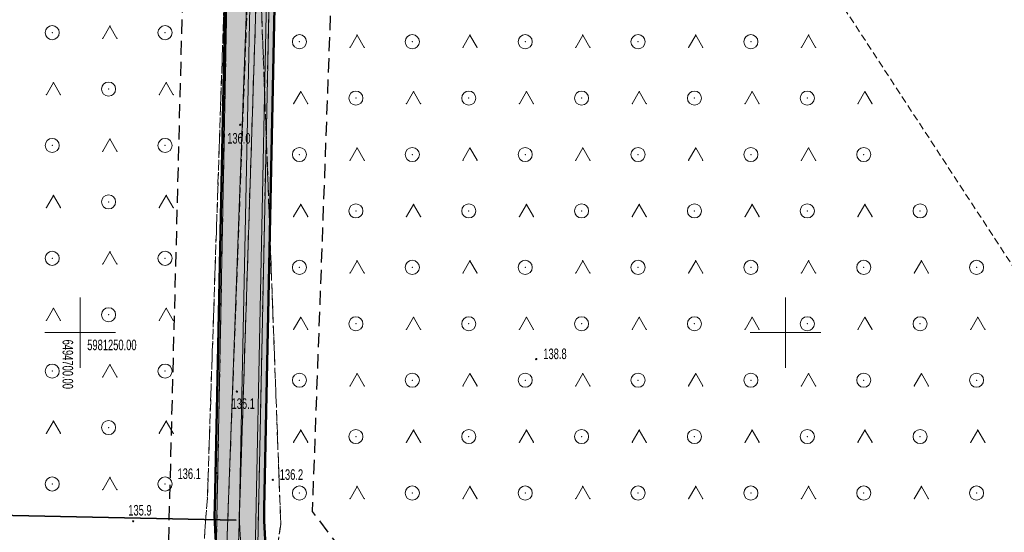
# Model space of a CAD drawing. Extents: x 6456700 to 6518119, y 5963420 to 5980059.
# Tile 118 of 256: x 6511964 to 6512034, y 5964785 to 5964821. Entities that reach past the tile are written whole.
import ezdxf
from ezdxf.enums import TextEntityAlignment as Align

# ---------------------------------------------------------------- set-up
doc = ezdxf.new("R2010")
doc.units = 0
doc.header["$MEASUREMENT"] = 0
for name, pattern in [('L_0_03', [1, 0.5, -0.5]), ('L_0_04', [1.5, 1, -0.5]), ('L_0_52', [1, 0.75, -0.25]), ('L_0_5A', [0.75, 0.5, -0.25])]:
    doc.linetypes.add(name, pattern=pattern)
doc.layers.get('0').update_dxf_attribs({"color": 2, "linetype": 'CONTINUOUS', "lineweight": 5})
for name, color, linetype, lineweight in [('18mm Kreska ciągła', 7, 'CONTINUOUS', 18), ('218_kontur_uzytku_gruntowego', 96, 'L_0_03', 18), ('219_dzialka_ewidencyjna', 7, 'CONTINUOUS', 18), ('35mm Ciągła', 7, 'CONTINUOUS', 35), ('50mm Kreska ciągła', 7, 'CONTINUOUS', 50), ('9mm Kreska ciągła', 252, 'CONTINUOUS', 9), ('jezdnia', 7, 'CONTINUOUS', 18), ('pikieta_naturalna', 7, 'CONTINUOUS', 18), ('pikieta_naturalna_Atr2', 7, 'CONTINUOUS', 18), ('przewod_kanalizacyjny', 7, 'CONTINUOUS', 18), ('przewod_kanalizacyjny___ob__projektowany', 7, 'CONTINUOUS', 18), ('przewod_wodociagowy', 7, 'CONTINUOUS', 18), ('przewod_wodociagowy___ob__projektowany', 7, 'CONTINUOUS', 18), ('siatka_krzyrzy', 7, 'CONTINUOUS', 18), ('teren_zalesiony', 7, 'CONTINUOUS', 18), ('Zakres', 7, 'CONTINUOUS', 18)]:
    doc.layers.add(name, color=color, linetype=linetype, lineweight=lineweight)
doc.styles.get("Standard").update_dxf_attribs({"font": 'txt', "width": 0.75})

# ---------------------------------------------------------------- blocks, each defined once
blk = doc.blocks.new('mdcp_nowa')
at = {"layer": 'pikieta_naturalna', "linetype": 'Continuous', "lineweight": 18, "true_color": 0x000000}
for points in [[(6494711.35, 5981264.695, 1), (6494711.35, 5981264.785, 1)], [(6494732.33, 5981248.075, 1), (6494732.33, 5981248.165, 1)], [(6494711.11, 5981245.775, 1), (6494711.11, 5981245.865, 1)], [(6494709.65, 5981239.995, 1), (6494709.65, 5981240.085, 1)], [(6494713.65, 5981239.515, 1), (6494713.65, 5981239.605, 1)], [(6494703.76, 5981236.575, 1), (6494703.76, 5981236.665, 1)]]:
    blk.add_hatch(color=18, dxfattribs=at).paths.add_polyline_path(points)
at = {"layer": '218_kontur_uzytku_gruntowego', "lineweight": 18, "flags": 128}
for points in [[(6494709.46, 5981224.59), (6494710.85, 5981296.74)], [(6494712.38, 5981224.7), (6494713.86, 5981296.49)]]:
    blk.add_lwpolyline(points, dxfattribs=at)
at = {"layer": '219_dzialka_ewidencyjna', "color": 3, "linetype": 'Continuous', "lineweight": 18, "flags": 128}
for points in [[(6494709.46, 5981224.59), (6494710.85, 5981296.74)], [(6494712.38, 5981224.7), (6494713.86, 5981296.49)]]:
    blk.add_lwpolyline(points, dxfattribs=at)
at = {"layer": 'jezdnia', "color": 7, "linetype": 'L_0_52', "lineweight": 18, "flags": 128}
blk.add_lwpolyline([(6494689.93, 5981416.78), (6494706.92, 5981400.82), (6494709.41, 5981359.01), (6494712.54, 5981333.42), (6494712.98, 5981303.17), (6494713.31, 5981300.28), (6494713.85, 5981296.4), (6494712.82, 5981273.82), (6494714.22, 5981236.42), (6494712.46, 5981224.52), (6494707.96, 5981224.18), (6494709.02, 5981238.31), (6494710.21, 5981273.66), (6494710.7, 5981303.42), (6494710.11, 5981332.99), (6494707.44, 5981358.78), (6494704.94, 5981398.86), (6494688.46, 5981414.69)], close=True, dxfattribs=at)
at = {"layer": 'jezdnia'}
for p in [(6494709.02, 5981238.31), (6494714.22, 5981236.42)]:
    blk.add_point(p, dxfattribs=at)
at = {"layer": 'pikieta_naturalna', "color": 7, "linetype": 'Continuous', "lineweight": 18}
for centre in [(6494711.35, 5981264.74), (6494732.33, 5981248.12), (6494711.11, 5981245.82), (6494709.65, 5981240.04), (6494713.65, 5981239.56), (6494703.76, 5981236.62)]:
    blk.add_circle(centre, 0.045, dxfattribs=at)
at = {"layer": 'pikieta_naturalna'}
for p in [(6494711.35, 5981264.74), (6494732.33, 5981248.12), (6494711.11, 5981245.82), (6494709.65, 5981240.04), (6494713.65, 5981239.56), (6494703.76, 5981236.62)]:
    blk.add_point(p, dxfattribs=at)
at = {"layer": 'przewod_kanalizacyjny', "color": 34, "linetype": 'Continuous', "lineweight": 18, "flags": 128}
blk.add_lwpolyline([(6494710.02, 5981224.59), (6494712.73, 5981299.13), (6494714.74, 5981309.22), (6494725.45, 5981361.32), (6494736.71, 5981416.58), (6494748.57, 5981474.51), (6494759.64, 5981528.56), (6494769.33, 5981575.9), (6494780.23, 5981628.88), (6494789.56, 5981673.48), (6494801.12, 5981726.88), (6494812.93, 5981781.06), (6494824.61, 5981835.02), (6494837.01, 5981892.75), (6494849.07, 5981948.89), (6494861.07, 5982003.73), (6494867.35, 5982032.39), (6494874.85, 5982069.31)], dxfattribs=at)
at = {"layer": 'przewod_kanalizacyjny___ob__projektowany', "color": 34, "linetype": 'L_0_52', "lineweight": 18, "flags": 128}
blk.add_lwpolyline([(6494710.01, 5981224.57), (6494712.82, 5981299.34)], dxfattribs=at)
at = {"layer": 'przewod_wodociagowy', "color": 5, "linetype": 'Continuous', "lineweight": 18, "flags": 128}
blk.add_lwpolyline([(6494892.06, 5982140.59), (6494877.83, 5982080.71), (6494875.47, 5982069.24), (6494867.82, 5982032.34), (6494861.63, 5982003.58), (6494849.58, 5981948.68), (6494837.65, 5981892.5), (6494825.12, 5981834.8), (6494813.48, 5981780.79), (6494801.71, 5981726.67), (6494790.16, 5981673.27), (6494780.64, 5981628.68), (6494769.72, 5981575.76), (6494760.13, 5981528.44), (6494749.03, 5981474.44), (6494737.27, 5981416.53), (6494726.02, 5981361.28), (6494715.35, 5981309.09), (6494713.3, 5981298.99), (6494710.89, 5981224.49)], dxfattribs=at)
at = {"layer": 'przewod_wodociagowy___ob__projektowany', "color": 5, "linetype": 'L_0_52', "lineweight": 18, "flags": 128}
blk.add_lwpolyline([(6494713.3, 5981299.25), (6494710.88, 5981224.44)], dxfattribs=at)
at = {"layer": 'siatka_krzyrzy', "linetype": 'Continuous', "lineweight": 18, "flags": 128}
for points in [[(6494700, 5981247.5), (6494700, 5981252.5)], [(6494750, 5981247.5), (6494750, 5981252.5)], [(6494697.5, 5981250), (6494702.5, 5981250)], [(6494747.5, 5981250), (6494752.5, 5981250)]]:
    blk.add_lwpolyline(points, dxfattribs=at)
at = {"layer": 'teren_zalesiony', "color": 7, "linetype": 'L_0_5A', "lineweight": 18, "flags": 128}
for points in [[(6494698.67, 5981224.19), (6494696.16, 5981225.8), (6494692.81, 5981249.42), (6494692.53, 5981259.85), (6494691.16, 5981277.24), (6494686.93, 5981297.02), (6494689.27, 5981334.06), (6494688.46, 5981414.69), (6494704.94, 5981398.86), (6494707.44, 5981358.78), (6494710.11, 5981332.99), (6494710.7, 5981303.42), (6494710.21, 5981273.66), (6494709.02, 5981238.31), (6494707.96, 5981224.18)], [(6494872.19, 5981095.54), (6494855.83, 5981097.47), (6494845.33, 5981106.88), (6494836.82, 5981120.26), (6494828.12, 5981129.71), (6494819.54, 5981132.65), (6494802.27, 5981146.79), (6494790.45, 5981160.62), (6494777.93, 5981169.52), (6494764.89, 5981183.26), (6494749.38, 5981196.24), (6494734.96, 5981210.75), (6494728.54, 5981216.75), (6494735.43, 5981221.53), (6494735.01, 5981224.69), (6494722.19, 5981222.39), (6494712.46, 5981224.52), (6494714.22, 5981236.42), (6494712.82, 5981273.82), (6494713.85, 5981296.4), (6494713.31, 5981300.28), (6494735.77, 5981301.14), (6494811.66, 5981185.02), (6494865.53, 5981120.26)]]:
    blk.add_lwpolyline(points, close=True, dxfattribs=at)
at = {"layer": 'teren_zalesiony', "color": 7, "linetype": 'Continuous', "lineweight": 18, "flags": 128}
for points in [[(6494701.603, 5981270.863), (6494702.103, 5981271.729)], [(6494702.103, 5981271.729), (6494702.603, 5981270.863)], [(6494719.133, 5981270.223), (6494719.633, 5981271.089)], [(6494719.633, 5981271.089), (6494720.133, 5981270.223)], [(6494727.133, 5981270.223), (6494727.633, 5981271.089)], [(6494727.633, 5981271.089), (6494728.133, 5981270.223)], [(6494735.133, 5981270.223), (6494735.633, 5981271.089)], [(6494735.633, 5981271.089), (6494736.133, 5981270.223)], [(6494743.133, 5981270.223), (6494743.633, 5981271.089)], [(6494743.633, 5981271.089), (6494744.133, 5981270.223)], [(6494751.133, 5981270.223), (6494751.633, 5981271.089)], [(6494751.633, 5981271.089), (6494752.133, 5981270.223)], [(6494697.603, 5981266.863), (6494698.103, 5981267.729)], [(6494698.103, 5981267.729), (6494698.603, 5981266.863)], [(6494705.603, 5981266.863), (6494706.103, 5981267.729)], [(6494706.103, 5981267.729), (6494706.603, 5981266.863)], [(6494715.133, 5981266.223), (6494715.633, 5981267.089)], [(6494715.633, 5981267.089), (6494716.133, 5981266.223)], [(6494723.133, 5981266.223), (6494723.633, 5981267.089)], [(6494723.633, 5981267.089), (6494724.133, 5981266.223)], [(6494731.133, 5981266.223), (6494731.633, 5981267.089)], [(6494731.633, 5981267.089), (6494732.133, 5981266.223)], [(6494739.133, 5981266.223), (6494739.633, 5981267.089)], [(6494739.633, 5981267.089), (6494740.133, 5981266.223)], [(6494747.133, 5981266.223), (6494747.633, 5981267.089)], [(6494747.633, 5981267.089), (6494748.133, 5981266.223)], [(6494755.133, 5981266.223), (6494755.633, 5981267.089)], [(6494755.633, 5981267.089), (6494756.133, 5981266.223)], [(6494701.603, 5981262.863), (6494702.103, 5981263.729)], [(6494702.103, 5981263.729), (6494702.603, 5981262.863)], [(6494719.133, 5981262.223), (6494719.633, 5981263.089)], [(6494719.633, 5981263.089), (6494720.133, 5981262.223)], [(6494727.133, 5981262.223), (6494727.633, 5981263.089)], [(6494727.633, 5981263.089), (6494728.133, 5981262.223)], [(6494735.133, 5981262.223), (6494735.633, 5981263.089)], [(6494735.633, 5981263.089), (6494736.133, 5981262.223)], [(6494743.133, 5981262.223), (6494743.633, 5981263.089)], [(6494743.633, 5981263.089), (6494744.133, 5981262.223)], [(6494751.133, 5981262.223), (6494751.633, 5981263.089)], [(6494751.633, 5981263.089), (6494752.133, 5981262.223)], [(6494697.603, 5981258.863), (6494698.103, 5981259.729)], [(6494698.103, 5981259.729), (6494698.603, 5981258.863)], [(6494705.603, 5981258.863), (6494706.103, 5981259.729)], [(6494706.103, 5981259.729), (6494706.603, 5981258.863)], [(6494715.133, 5981258.223), (6494715.633, 5981259.089)], [(6494715.633, 5981259.089), (6494716.133, 5981258.223)], [(6494723.133, 5981258.223), (6494723.633, 5981259.089)], [(6494723.633, 5981259.089), (6494724.133, 5981258.223)], [(6494731.133, 5981258.223), (6494731.633, 5981259.089)], [(6494731.633, 5981259.089), (6494732.133, 5981258.223)], [(6494739.133, 5981258.223), (6494739.633, 5981259.089)], [(6494739.633, 5981259.089), (6494740.133, 5981258.223)], [(6494747.133, 5981258.223), (6494747.633, 5981259.089)], [(6494747.633, 5981259.089), (6494748.133, 5981258.223)], [(6494755.133, 5981258.223), (6494755.633, 5981259.089)], [(6494755.633, 5981259.089), (6494756.133, 5981258.223)], [(6494701.603, 5981254.863), (6494702.103, 5981255.729)], [(6494702.103, 5981255.729), (6494702.603, 5981254.863)], [(6494719.133, 5981254.223), (6494719.633, 5981255.089)], [(6494719.633, 5981255.089), (6494720.133, 5981254.223)], [(6494727.133, 5981254.223), (6494727.633, 5981255.089)], [(6494727.633, 5981255.089), (6494728.133, 5981254.223)], [(6494735.133, 5981254.223), (6494735.633, 5981255.089)], [(6494735.633, 5981255.089), (6494736.133, 5981254.223)], [(6494743.133, 5981254.223), (6494743.633, 5981255.089)], [(6494743.633, 5981255.089), (6494744.133, 5981254.223)], [(6494751.133, 5981254.223), (6494751.633, 5981255.089)], [(6494751.633, 5981255.089), (6494752.133, 5981254.223)], [(6494759.133, 5981254.223), (6494759.633, 5981255.089)], [(6494759.633, 5981255.089), (6494760.133, 5981254.223)], [(6494697.603, 5981250.863), (6494698.103, 5981251.729)], [(6494698.103, 5981251.729), (6494698.603, 5981250.863)], [(6494705.603, 5981250.863), (6494706.103, 5981251.729)], [(6494706.103, 5981251.729), (6494706.603, 5981250.863)], [(6494715.133, 5981250.223), (6494715.633, 5981251.089)], [(6494715.633, 5981251.089), (6494716.133, 5981250.223)], [(6494723.133, 5981250.223), (6494723.633, 5981251.089)], [(6494723.633, 5981251.089), (6494724.133, 5981250.223)], [(6494731.133, 5981250.223), (6494731.633, 5981251.089)], [(6494731.633, 5981251.089), (6494732.133, 5981250.223)], [(6494739.133, 5981250.223), (6494739.633, 5981251.089)], [(6494739.633, 5981251.089), (6494740.133, 5981250.223)], [(6494747.133, 5981250.223), (6494747.633, 5981251.089)], [(6494747.633, 5981251.089), (6494748.133, 5981250.223)], [(6494755.133, 5981250.223), (6494755.633, 5981251.089)], [(6494755.633, 5981251.089), (6494756.133, 5981250.223)], [(6494763.133, 5981250.223), (6494763.633, 5981251.089)], [(6494763.633, 5981251.089), (6494764.133, 5981250.223)], [(6494701.603, 5981246.863), (6494702.103, 5981247.729)], [(6494702.103, 5981247.729), (6494702.603, 5981246.863)], [(6494719.133, 5981246.223), (6494719.633, 5981247.089)], [(6494719.633, 5981247.089), (6494720.133, 5981246.223)], [(6494727.133, 5981246.223), (6494727.633, 5981247.089)], [(6494727.633, 5981247.089), (6494728.133, 5981246.223)], [(6494735.133, 5981246.223), (6494735.633, 5981247.089)], [(6494735.633, 5981247.089), (6494736.133, 5981246.223)], [(6494743.133, 5981246.223), (6494743.633, 5981247.089)], [(6494743.633, 5981247.089), (6494744.133, 5981246.223)], [(6494751.133, 5981246.223), (6494751.633, 5981247.089)], [(6494751.633, 5981247.089), (6494752.133, 5981246.223)], [(6494759.133, 5981246.223), (6494759.633, 5981247.089)], [(6494759.633, 5981247.089), (6494760.133, 5981246.223)], [(6494697.603, 5981242.863), (6494698.103, 5981243.729)], [(6494698.103, 5981243.729), (6494698.603, 5981242.863)], [(6494705.603, 5981242.863), (6494706.103, 5981243.729)], [(6494706.103, 5981243.729), (6494706.603, 5981242.863)], [(6494715.133, 5981242.223), (6494715.633, 5981243.089)], [(6494715.633, 5981243.089), (6494716.133, 5981242.223)], [(6494723.133, 5981242.223), (6494723.633, 5981243.089)], [(6494723.633, 5981243.089), (6494724.133, 5981242.223)], [(6494731.133, 5981242.223), (6494731.633, 5981243.089)], [(6494731.633, 5981243.089), (6494732.133, 5981242.223)], [(6494739.133, 5981242.223), (6494739.633, 5981243.089)], [(6494739.633, 5981243.089), (6494740.133, 5981242.223)], [(6494747.133, 5981242.223), (6494747.633, 5981243.089)], [(6494747.633, 5981243.089), (6494748.133, 5981242.223)], [(6494755.133, 5981242.223), (6494755.633, 5981243.089)], [(6494755.633, 5981243.089), (6494756.133, 5981242.223)], [(6494763.133, 5981242.223), (6494763.633, 5981243.089)], [(6494763.633, 5981243.089), (6494764.133, 5981242.223)], [(6494701.603, 5981238.863), (6494702.103, 5981239.729)], [(6494702.103, 5981239.729), (6494702.603, 5981238.863)], [(6494719.133, 5981238.223), (6494719.633, 5981239.089)], [(6494719.633, 5981239.089), (6494720.133, 5981238.223)], [(6494727.133, 5981238.223), (6494727.633, 5981239.089)], [(6494727.633, 5981239.089), (6494728.133, 5981238.223)], [(6494735.133, 5981238.223), (6494735.633, 5981239.089)], [(6494735.633, 5981239.089), (6494736.133, 5981238.223)], [(6494743.133, 5981238.223), (6494743.633, 5981239.089)], [(6494743.633, 5981239.089), (6494744.133, 5981238.223)], [(6494751.133, 5981238.223), (6494751.633, 5981239.089)], [(6494751.633, 5981239.089), (6494752.133, 5981238.223)], [(6494759.133, 5981238.223), (6494759.633, 5981239.089)], [(6494759.633, 5981239.089), (6494760.133, 5981238.223)]]:
    blk.add_lwpolyline(points, dxfattribs=at)
at = {"layer": 'teren_zalesiony', "color": 7, "linetype": 'Continuous', "lineweight": 18}
for centre in [(6494698.016, 5981271.266), (6494706.016, 5981271.266), (6494715.546, 5981270.626), (6494723.546, 5981270.626), (6494731.546, 5981270.626), (6494739.546, 5981270.626), (6494747.546, 5981270.626), (6494702.016, 5981267.266), (6494719.546, 5981266.626), (6494727.546, 5981266.626), (6494735.546, 5981266.626), (6494743.546, 5981266.626), (6494751.546, 5981266.626), (6494698.016, 5981263.266), (6494706.016, 5981263.266), (6494715.546, 5981262.626), (6494723.546, 5981262.626), (6494731.546, 5981262.626), (6494739.546, 5981262.626), (6494747.546, 5981262.626), (6494755.546, 5981262.626), (6494702.016, 5981259.266), (6494719.546, 5981258.626), (6494727.546, 5981258.626), (6494735.546, 5981258.626), (6494743.546, 5981258.626), (6494751.546, 5981258.626), (6494759.546, 5981258.626), (6494698.016, 5981255.266), (6494706.016, 5981255.266), (6494715.546, 5981254.626), (6494723.546, 5981254.626), (6494731.546, 5981254.626), (6494739.546, 5981254.626), (6494747.546, 5981254.626), (6494755.546, 5981254.626), (6494763.546, 5981254.626), (6494702.016, 5981251.266), (6494719.546, 5981250.626), (6494727.546, 5981250.626), (6494735.546, 5981250.626), (6494743.546, 5981250.626), (6494751.546, 5981250.626), (6494759.546, 5981250.626), (6494698.016, 5981247.266), (6494706.016, 5981247.266), (6494715.546, 5981246.626), (6494723.546, 5981246.626), (6494731.546, 5981246.626), (6494739.546, 5981246.626), (6494747.546, 5981246.626), (6494755.546, 5981246.626), (6494763.546, 5981246.626), (6494702.016, 5981243.266), (6494719.546, 5981242.626), (6494727.546, 5981242.626), (6494735.546, 5981242.626), (6494743.546, 5981242.626), (6494751.546, 5981242.626), (6494759.546, 5981242.626), (6494698.016, 5981239.266), (6494706.016, 5981239.266), (6494715.546, 5981238.626), (6494723.546, 5981238.626), (6494731.546, 5981238.626), (6494739.546, 5981238.626), (6494747.546, 5981238.626), (6494755.546, 5981238.626), (6494763.546, 5981238.626)]:
    blk.add_circle(centre, 0.5, dxfattribs=at)
at = {"layer": 'teren_zalesiony'}
for p in [(6494702.103, 5981271.729), (6494702.103, 5981271.729), (6494698.016, 5981271.266), (6494706.016, 5981271.266), (6494719.633, 5981271.089), (6494719.633, 5981271.089), (6494727.633, 5981271.089), (6494727.633, 5981271.089), (6494735.633, 5981271.089), (6494735.633, 5981271.089), (6494743.633, 5981271.089), (6494743.633, 5981271.089), (6494751.633, 5981271.089), (6494751.633, 5981271.089), (6494701.603, 5981270.863), (6494702.603, 5981270.863), (6494715.546, 5981270.626), (6494723.546, 5981270.626), (6494731.546, 5981270.626), (6494739.546, 5981270.626), (6494747.546, 5981270.626), (6494719.133, 5981270.223), (6494720.133, 5981270.223), (6494727.133, 5981270.223), (6494728.133, 5981270.223), (6494735.133, 5981270.223), (6494736.133, 5981270.223), (6494743.133, 5981270.223), (6494744.133, 5981270.223), (6494751.133, 5981270.223), (6494752.133, 5981270.223), (6494698.103, 5981267.729), (6494698.103, 5981267.729), (6494706.103, 5981267.729), (6494706.103, 5981267.729), (6494697.603, 5981266.863), (6494698.603, 5981266.863), (6494702.016, 5981267.266), (6494705.603, 5981266.863), (6494706.603, 5981266.863), (6494715.633, 5981267.089), (6494715.633, 5981267.089), (6494723.633, 5981267.089), (6494723.633, 5981267.089), (6494731.633, 5981267.089), (6494731.633, 5981267.089), (6494739.633, 5981267.089), (6494739.633, 5981267.089), (6494747.633, 5981267.089), (6494747.633, 5981267.089), (6494755.633, 5981267.089), (6494755.633, 5981267.089), (6494715.133, 5981266.223), (6494716.133, 5981266.223), (6494719.546, 5981266.626), (6494723.133, 5981266.223), (6494724.133, 5981266.223), (6494727.546, 5981266.626), (6494731.133, 5981266.223), (6494732.133, 5981266.223), (6494735.546, 5981266.626), (6494739.133, 5981266.223), (6494740.133, 5981266.223), (6494743.546, 5981266.626), (6494747.133, 5981266.223), (6494748.133, 5981266.223), (6494751.546, 5981266.626), (6494755.133, 5981266.223), (6494756.133, 5981266.223), (6494702.103, 5981263.729), (6494702.103, 5981263.729), (6494698.016, 5981263.266), (6494701.603, 5981262.863), (6494702.603, 5981262.863), (6494706.016, 5981263.266), (6494715.546, 5981262.626), (6494719.633, 5981263.089), (6494719.633, 5981263.089), (6494723.546, 5981262.626), (6494727.633, 5981263.089), (6494727.633, 5981263.089), (6494731.546, 5981262.626), (6494735.633, 5981263.089), (6494735.633, 5981263.089), (6494739.546, 5981262.626), (6494743.633, 5981263.089), (6494743.633, 5981263.089), (6494747.546, 5981262.626), (6494751.633, 5981263.089), (6494751.633, 5981263.089), (6494755.546, 5981262.626), (6494719.133, 5981262.223), (6494720.133, 5981262.223), (6494727.133, 5981262.223), (6494728.133, 5981262.223), (6494735.133, 5981262.223), (6494736.133, 5981262.223), (6494743.133, 5981262.223), (6494744.133, 5981262.223), (6494751.133, 5981262.223), (6494752.133, 5981262.223), (6494698.103, 5981259.729), (6494698.103, 5981259.729), (6494702.016, 5981259.266), (6494706.103, 5981259.729), (6494706.103, 5981259.729), (6494697.603, 5981258.863), (6494698.603, 5981258.863), (6494705.603, 5981258.863), (6494706.603, 5981258.863), (6494715.633, 5981259.089), (6494715.633, 5981259.089), (6494719.546, 5981258.626), (6494723.633, 5981259.089), (6494723.633, 5981259.089), (6494727.546, 5981258.626), (6494731.633, 5981259.089), (6494731.633, 5981259.089), (6494735.546, 5981258.626), (6494739.633, 5981259.089), (6494739.633, 5981259.089), (6494743.546, 5981258.626), (6494747.633, 5981259.089), (6494747.633, 5981259.089), (6494751.546, 5981258.626), (6494755.633, 5981259.089), (6494755.633, 5981259.089), (6494759.546, 5981258.626), (6494715.133, 5981258.223), (6494716.133, 5981258.223), (6494723.133, 5981258.223), (6494724.133, 5981258.223), (6494731.133, 5981258.223), (6494732.133, 5981258.223), (6494739.133, 5981258.223), (6494740.133, 5981258.223), (6494747.133, 5981258.223), (6494748.133, 5981258.223), (6494755.133, 5981258.223), (6494756.133, 5981258.223), (6494702.103, 5981255.729), (6494702.103, 5981255.729), (6494698.016, 5981255.266), (6494706.016, 5981255.266), (6494719.633, 5981255.089), (6494719.633, 5981255.089), (6494727.633, 5981255.089), (6494727.633, 5981255.089), (6494735.633, 5981255.089), (6494735.633, 5981255.089), (6494743.633, 5981255.089), (6494743.633, 5981255.089), (6494751.633, 5981255.089), (6494751.633, 5981255.089), (6494759.633, 5981255.089), (6494759.633, 5981255.089), (6494701.603, 5981254.863), (6494702.603, 5981254.863), (6494715.546, 5981254.626), (6494719.133, 5981254.223), (6494720.133, 5981254.223), (6494723.546, 5981254.626), (6494727.133, 5981254.223), (6494728.133, 5981254.223), (6494731.546, 5981254.626), (6494735.133, 5981254.223), (6494736.133, 5981254.223), (6494739.546, 5981254.626), (6494743.133, 5981254.223), (6494744.133, 5981254.223), (6494747.546, 5981254.626), (6494751.133, 5981254.223), (6494752.133, 5981254.223), (6494755.546, 5981254.626), (6494759.133, 5981254.223), (6494760.133, 5981254.223), (6494763.546, 5981254.626), (6494698.103, 5981251.729), (6494698.103, 5981251.729), (6494706.103, 5981251.729), (6494706.103, 5981251.729), (6494697.603, 5981250.863), (6494698.603, 5981250.863), (6494702.016, 5981251.266), (6494705.603, 5981250.863), (6494706.603, 5981250.863), (6494715.633, 5981251.089), (6494715.633, 5981251.089), (6494723.633, 5981251.089), (6494723.633, 5981251.089), (6494731.633, 5981251.089), (6494731.633, 5981251.089), (6494739.633, 5981251.089), (6494739.633, 5981251.089), (6494747.633, 5981251.089), (6494747.633, 5981251.089), (6494755.633, 5981251.089), (6494755.633, 5981251.089), (6494763.633, 5981251.089), (6494763.633, 5981251.089), (6494715.133, 5981250.223), (6494716.133, 5981250.223), (6494719.546, 5981250.626), (6494723.133, 5981250.223), (6494724.133, 5981250.223), (6494727.546, 5981250.626), (6494731.133, 5981250.223), (6494732.133, 5981250.223), (6494735.546, 5981250.626), (6494739.133, 5981250.223), (6494740.133, 5981250.223), (6494743.546, 5981250.626), (6494747.133, 5981250.223), (6494748.133, 5981250.223), (6494751.546, 5981250.626), (6494755.133, 5981250.223), (6494756.133, 5981250.223), (6494759.546, 5981250.626), (6494763.133, 5981250.223), (6494764.133, 5981250.223), (6494698.016, 5981247.266), (6494702.103, 5981247.729), (6494702.103, 5981247.729), (6494706.016, 5981247.266), (6494701.603, 5981246.863), (6494702.603, 5981246.863), (6494715.546, 5981246.626), (6494719.633, 5981247.089), (6494719.633, 5981247.089), (6494723.546, 5981246.626), (6494727.633, 5981247.089), (6494727.633, 5981247.089), (6494731.546, 5981246.626), (6494735.633, 5981247.089), (6494735.633, 5981247.089), (6494739.546, 5981246.626), (6494743.633, 5981247.089), (6494743.633, 5981247.089), (6494747.546, 5981246.626), (6494751.633, 5981247.089), (6494751.633, 5981247.089), (6494755.546, 5981246.626), (6494759.633, 5981247.089), (6494759.633, 5981247.089), (6494763.546, 5981246.626), (6494719.133, 5981246.223), (6494720.133, 5981246.223), (6494727.133, 5981246.223), (6494728.133, 5981246.223), (6494735.133, 5981246.223), (6494736.133, 5981246.223), (6494743.133, 5981246.223), (6494744.133, 5981246.223), (6494751.133, 5981246.223), (6494752.133, 5981246.223), (6494759.133, 5981246.223), (6494760.133, 5981246.223), (6494698.103, 5981243.729), (6494698.103, 5981243.729), (6494702.016, 5981243.266), (6494706.103, 5981243.729), (6494706.103, 5981243.729), (6494715.633, 5981243.089), (6494715.633, 5981243.089), (6494723.633, 5981243.089), (6494723.633, 5981243.089), (6494731.633, 5981243.089), (6494731.633, 5981243.089), (6494739.633, 5981243.089), (6494739.633, 5981243.089), (6494747.633, 5981243.089), (6494747.633, 5981243.089), (6494755.633, 5981243.089), (6494755.633, 5981243.089), (6494763.633, 5981243.089), (6494763.633, 5981243.089), (6494697.603, 5981242.863), (6494698.603, 5981242.863), (6494705.603, 5981242.863), (6494706.603, 5981242.863), (6494719.546, 5981242.626), (6494727.546, 5981242.626), (6494735.546, 5981242.626), (6494743.546, 5981242.626), (6494751.546, 5981242.626), (6494759.546, 5981242.626), (6494715.133, 5981242.223), (6494716.133, 5981242.223), (6494723.133, 5981242.223), (6494724.133, 5981242.223), (6494731.133, 5981242.223), (6494732.133, 5981242.223), (6494739.133, 5981242.223), (6494740.133, 5981242.223), (6494747.133, 5981242.223), (6494748.133, 5981242.223), (6494755.133, 5981242.223), (6494756.133, 5981242.223), (6494763.133, 5981242.223), (6494764.133, 5981242.223), (6494702.103, 5981239.729), (6494702.103, 5981239.729), (6494698.016, 5981239.266), (6494701.603, 5981238.863), (6494702.603, 5981238.863), (6494706.016, 5981239.266), (6494719.633, 5981239.089), (6494719.633, 5981239.089), (6494727.633, 5981239.089), (6494727.633, 5981239.089), (6494735.633, 5981239.089), (6494735.633, 5981239.089), (6494743.633, 5981239.089), (6494743.633, 5981239.089), (6494751.633, 5981239.089), (6494751.633, 5981239.089), (6494759.633, 5981239.089), (6494759.633, 5981239.089), (6494709.02, 5981238.31), (6494715.546, 5981238.626), (6494719.133, 5981238.223), (6494720.133, 5981238.223), (6494723.546, 5981238.626), (6494727.133, 5981238.223), (6494728.133, 5981238.223), (6494731.546, 5981238.626), (6494735.133, 5981238.223), (6494736.133, 5981238.223), (6494739.546, 5981238.626), (6494743.133, 5981238.223), (6494744.133, 5981238.223), (6494747.546, 5981238.626), (6494751.133, 5981238.223), (6494752.133, 5981238.223), (6494755.546, 5981238.626), (6494759.133, 5981238.223), (6494760.133, 5981238.223), (6494763.546, 5981238.626), (6494714.22, 5981236.42)]:
    blk.add_point(p, dxfattribs=at)
at = {"layer": 'Zakres', "linetype": 'L_0_04', "lineweight": 25, "flags": 128}
blk.add_lwpolyline([(6495113.77, 5985050.22), (6495121.12, 5984877.07), (6495125.76, 5984757.87), (6495129.89, 5984649.81), (6495141.08, 5984611.3), (6495145.77, 5984544.53), (6495147.36, 5984487.27), (6495157.22, 5984392.07), (6495162.95, 5984387.45), (6495180.24, 5984384.16), (6495229.5, 5984386.61), (6495251.65, 5984373.41), (6495258.77, 5984357.12), (6495255.44, 5984330.44), (6495250.77, 5984304.39), (6495252.21, 5984282.78), (6495255.46, 5984256.45), (6495254.94, 5984238.25), (6495266.4, 5984211), (6495277.24, 5984182.33), (6495294.2, 5984133.19), (6495300.94, 5984095.37), (6495313.24, 5984037.69), (6495317.44, 5983978.18), (6495300.35, 5983922.18), (6495282.35, 5983883.38), (6495266.21, 5983862.23), (6495242.03, 5983839.67), (6495211.11, 5983816.86), (6495158.26, 5983772.66), (6495130.6, 5983651.16), (6495116.31, 5983543.43), (6495129.51, 5983346.73), (6495134.58, 5983264.71), (6495139.64, 5983186.97), (6495193.25, 5983077.94), (6495199.2, 5983041.97), (6495206.23, 5983026), (6495208.96, 5983004.88), (6495202.27, 5982979.48), (6495202.42, 5982950.13), (6495209.35, 5982897.38), (6495215.97, 5982850.34), (6495228.6, 5982809.97), (6495226.85, 5982778.82), (6495225.04, 5982750.56), (6495220.26, 5982723.37), (6495226.54, 5982679.97), (6495206.06, 5982669.48), (6495192.68, 5982657.71), (6495184.57, 5982648.65), (6495174.78, 5982624.58), (6495164.23, 5982604.61), (6495150.7, 5982588.3), (6495137.69, 5982582.43), (6495118.26, 5982573.75), (6495100.35, 5982558.42), (6495090.36, 5982544.99), (6495075.87, 5982519.06), (6495060.83, 5982499.68), (6495049.41, 5982485.49), (6495035.07, 5982459.7), (6495006.7, 5982406.64), (6494980.89, 5982351.84), (6494944.35, 5982293.29), (6494925.72, 5982250.11), (6494905.2, 5982190.37), (6494898.43, 5982153.5), (6494879.51, 5982063.89), (6494864.14, 5981992.66), (6494816.93, 5981768.61), (6494777.79, 5981577.7), (6494739.84, 5981394.72), (6494718.65, 5981297.89), (6494716.45, 5981237.31), (6494738.62, 5981208.21), (6494776.48, 5981173.06), (6494817.16, 5981137.44), (6494847.63, 5981109.8), (6494877.39, 5981077.08), (6494912.75, 5981030.55), (6494916.06, 5981014.71), (6494903.86, 5980957.01), (6494916.13, 5980953.51), (6494892.32, 5980927.59), (6494850.7, 5980858.8), (6494806.81, 5980779.89), (6494785.1, 5980753.49), (6494715.22, 5980723.29), (6494679.96, 5980686.78), (6494651.35, 5980651.29), (6494549.14, 5980683.24), (6494511.84, 5980659.66), (6494443.61, 5980630.33), (6494428.78, 5980598.6), (6494431.58, 5980579.46), (6494420.56, 5980549.76), (6494416.45, 5980528.2), (6494403.86, 5980507.16), (6494388.89, 5980482.96), (6494365.32, 5980407.99), (6494335.67, 5980315.15), (6494332.29, 5980297.41), (6494335.1, 5980278.18), (6494347.25, 5980254.84), (6494336.79, 5980250.09), (6494300.04, 5980271.34), (6494320.8, 5980301.43), (6494336.81, 5980349.17), (6494344.85, 5980380.92), (6494360.85, 5980437.13), (6494374.18, 5980476.38), (6494386.14, 5980498.84), (6494403.02, 5980528.52), (6494411.33, 5980563.19), (6494420.84, 5980586.25), (6494420.25, 5980601.11), (6494434.95, 5980635.94), (6494446.75, 5980644.99), (6494465.77, 5980647.27), (6494513.02, 5980669.46), (6494507.85, 5980679.68), (6494547.89, 5980705.83), (6494570.06, 5980691.34), (6494636.17, 5980669.05), (6494706.14, 5980756.86), (6494742.78, 5980772.58), (6494798.53, 5980814.27), (6494826.12, 5980867.97), (6494849.57, 5980908.6), (6494845.35, 5980942.01), (6494853.94, 5980970.83), (6494891.08, 5980960.54), (6494890.11, 5980965.73), (6494903.94, 5981025.69), (6494869.98, 5981070.3), (6494770.97, 5981160.58), (6494728.18, 5981200.64), (6494706.13, 5981229.56), (6494707.94, 5981299.75), (6494728.84, 5981398.1), (6494767.06, 5981580.19), (6494806.17, 5981770.55), (6494854.36, 5981994.76), (6494869.73, 5982065.97), (6494888.61, 5982155.44), (6494891.67, 5982173.95), (6494895.82, 5982197.45), (6494916.38, 5982253.72), (6494935.47, 5982297.95), (6494954.97, 5982331.67), (6494972.09, 5982356.64), (6494997.76, 5982411.14), (6495026.29, 5982464.48), (6495041.09, 5982491.09), (6495052.99, 5982505.88), (6495067.51, 5982524.6), (6495081.94, 5982550.43), (6495092.99, 5982565.28), (6495112.86, 5982582.29), (6495133.59, 5982591.55), (6495144.48, 5982596.46), (6495155.87, 5982610.19), (6495165.7, 5982628.8), (6495175.96, 5982654.03), (6495185.62, 5982664.83), (6495200.4, 5982677.82), (6495212.49, 5982688.04), (6495209.64, 5982723.43), (6495215.22, 5982750.57), (6495216.87, 5982779.54), (6495218.31, 5982809.31), (6495206.86, 5982847.92), (6495199.44, 5982894.74), (6495192.11, 5982948.71), (6495190.16, 5982979.24), (6495183.47, 5983075.16), (6495129.79, 5983184.34), (6495124.6, 5983264.07), (6495119.53, 5983346.09), (6495106.27, 5983543.75), (6495120.74, 5983652.9), (6495148.75, 5983779.42), (6495204.15, 5983826.04), (6495273.41, 5983889.36), (6495288.53, 5983927.42), (6495300.83, 5983964.69), (6495303.91, 5983980.14), (6495301.32, 5984039.55), (6495291.1, 5984093.63), (6495284.5, 5984130.67), (6495267.84, 5984178.93), (6495257.12, 5984207.3), (6495244.96, 5984236.19), (6495244.79, 5984255.42), (6495242.25, 5984281.97), (6495240.71, 5984304.95), (6495245.55, 5984331.94), (6495248.51, 5984355.64), (6495243.77, 5984366.47), (6495226.98, 5984376.47), (6495179.54, 5984374.12), (6495158.61, 5984378.09), (6495147.7, 5984386.91), (6495137.38, 5984486.61), (6495135.78, 5984544.04), (6495131.18, 5984609.54), (6495119.95, 5984648.2), (6495115.76, 5984757.49), (6495111.12, 5984876.67), (6495103.73, 5985050.93), (6495109.36, 5985081.73), (6495120.41, 5985085.88)], close=True, dxfattribs=at)
at = {"layer": 'Zakres'}
blk.add_point((6494716.45, 5981237.31), dxfattribs=at)
at = {"layer": 'pikieta_naturalna_Atr2', "color": 7, "lineweight": 15, "width": 0.66}
for s, p in [('136.0', (6494710.42, 5981264.15)), ('138.8', (6494732.83, 5981248.87)), ('136.1', (6494710.73, 5981245.34)), ('136.1', (6494706.9, 5981240.37)), ('136.2', (6494714.15, 5981240.31)), ('135.9', (6494703.41, 5981237.78))]:
    blk.add_text(s, height=0.75, dxfattribs=at).set_placement(p, align=Align.TOP_LEFT)
at = {"layer": 'siatka_krzyrzy', "lineweight": 15, "width": 0.66}
blk.add_text('6494700.00', height=0.75, rotation=270, dxfattribs=at).set_placement((6494699.5, 5981249.5), align=Align.TOP_LEFT)
blk.add_text('5981250.00', height=0.75, dxfattribs=at).set_placement((6494700.5, 5981249.5), align=Align.TOP_LEFT)

msp = doc.modelspace()

# ---------------------------------------------------------------- block references
at = {"linetype": 'ByBlock'}
msp.add_blockref('mdcp_nowa', (17268.786, -16450.998), dxfattribs=at)

# ---------------------------------------------------------------- next in the draw order: hatches: boundary and pattern name
at = {"layer": '9mm Kreska ciągła'}
h = msp.add_hatch(dxfattribs=at)
h.set_pattern_fill('SAND_AND_LIME', color=4, scale=0.1)
h.set_pattern_definition([(37.5, (6511105.61541, 5964688.20478), (-0.006803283, 0.208096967), [0, -0.16416, 0, -0.1836, 0, -0.1755]), (7.5, (6511105.6154, 5964688.20478), (0.19113588, 0.304791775), [0, -0.08856, 0, -0.14796, 0, -0.0567]), (327.5, (6511105.48257, 5964688.20478), (0.33632732, 0.000611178), [0, -0.054, 0, -0.1944, 0, -0.2538]), (317.5, (6511105.48257, 5964688.20478), (0.32466167, 0.09478896), [0, -0.027, 0, -0.12744, 0, -0.1458])])
h.paths.add_polyline_path([(6511978.323, 5964786.598), (6511979.458, 5964841.676, -0.046783), (6511980.24, 5964848.494), (6511983.124, 5964862.184), (6511986.548, 5964861.463), (6511983.665, 5964847.772, 0.046783), (6511982.958, 5964841.604), (6511981.823, 5964786.526, 0.193797), (6511986.655, 5964773.776), (6511986.973, 5964773.43), (6511984.401, 5964771.057), (6511984.082, 5964771.402, -0.193797)])

# ---------------------------------------------------------------- next in the draw order: linework, layer by layer
at = {"layer": '18mm Kreska ciągła'}
msp.add_line((6511980.995, 5964773.795), (6511982.474, 5964845.585), dxfattribs=at)
at = {"layer": '18mm Kreska ciągła', "color": 4, "ltscale": 0.1}
msp.add_lwpolyline([(6512124.763, 5965526.137), (6511981.952, 5964848.133, 0.046783), (6511981.208, 5964841.64), (6511980.073, 5964786.562, 0.193797), (6511985.368, 5964772.589), (6512012.531, 5964743.143, 0.025742), (6512030.868, 5964725.211), (6512140.209, 5964628.776, -0.068261), (6512158.093, 5964608.042), (6512174.467, 5964582.799, -0.215922), (6512178.786, 5964554.241), (6512162.669, 5964497.166)], format="xyb", dxfattribs=at)
at = {"layer": '35mm Ciągła'}
msp.add_line((6511979.84, 5964785.708), (6511949.847, 5964786.326), dxfattribs=at)
at = {"layer": '50mm Kreska ciągła', "color": 6, "ltscale": 0.1}
for points in [[(6512123.051, 5965526.497), (6511980.24, 5964848.494, 0.046783), (6511979.458, 5964841.676), (6511978.323, 5964786.598, 0.193797), (6511984.082, 5964771.402), (6512011.245, 5964741.957, 0.025742), (6512029.711, 5964723.898), (6512139.052, 5964627.464, -0.068261), (6512156.625, 5964607.09), (6512172.999, 5964581.847, -0.215922), (6512177.102, 5964554.717), (6512160.985, 5964497.642)], [(6512126.476, 5965525.776), (6511983.665, 5964847.772, 0.046783), (6511982.958, 5964841.604), (6511981.823, 5964786.526, 0.193797), (6511986.655, 5964773.776), (6512013.817, 5964744.33, 0.025742), (6512032.026, 5964726.523), (6512141.367, 5964630.089, -0.068261), (6512159.562, 5964608.994), (6512175.935, 5964583.751, -0.215922), (6512180.47, 5964553.766), (6512164.353, 5964496.691)]]:
    msp.add_lwpolyline(points, format="xyb", dxfattribs=at)

doc.saveas('drawing.dxf')
